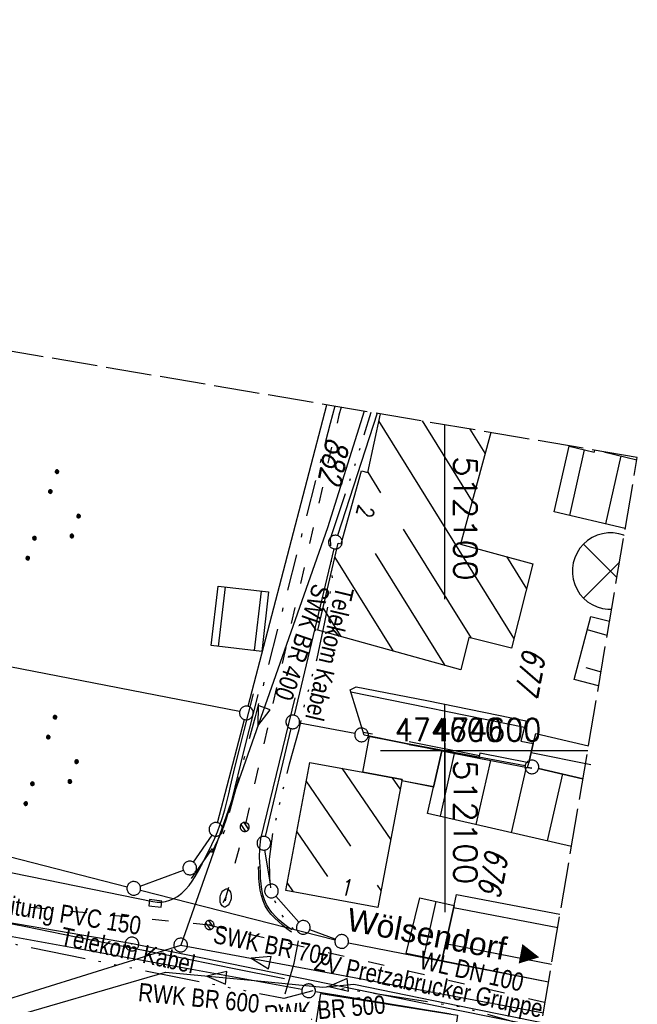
# Model space of a CAD drawing. Extents: x 511715 to 512121, y 473902 to 474680.
# Tile 21 of 21: x 512053 to 512121, y 474572 to 474680. Entities that reach past the tile are written whole.
import ezdxf
from ezdxf.enums import TextEntityAlignment as Align

# ---------------------------------------------------------------- set-up
doc = ezdxf.new("R2010")
doc.units = 0
doc.header["$LTSCALE"] = 10
doc.header["$MEASUREMENT"] = 0
for name, pattern in [('ACAD_ISO03W100', [30, 12, -18]), ('ACAD_ISO14W100', [25.5, 12, -3, 0.5, -3, 0.5, -3, 0.5, -3]), ('LT00', [0]), ('LT08', [0.42, 0.2, -0.1, 0.02, -0.1]), ('LT14', [0.6, 0.5, -0.1])]:
    doc.linetypes.add(name, pattern=pattern)
doc.layers.get('0').update_dxf_attribs({"linetype": 'LT00'})
doc.layers.add('-BLATT_91-RAND', color=7, linetype='LT14', plot=False)
for name, color, linetype in [('ABWASSERLTG', 24, 'LT00'), ('ABWASSERLTG_FLIEßPF', 26, 'Continuous'), ('ABWASSERLTG_TEXT', 26, 'Continuous'), ('DFK_BEB_SCHR', 254, 'LT00'), ('DFK_BEBAUUNG', 250, 'LT00'), ('DFK_FLUR_NR', 250, 'LT00'), ('DFK_GZPKT', 250, 'LT00'), ('DFK_KATASTER', 250, 'LT00'), ('DFK_NUTZUNG', 250, 'LT00'), ('DFK_TOPO-ANL', 252, 'LT00'), ('ORTSRICHTUNG', 7, 'Continuous'), ('STROM_UNTER', 80, 'LT08'), ('TELEKOM', 210, 'ACAD_ISO14W100'), ('TELEKOM_TEXT', 210, 'Continuous'), ('V90_AFBR_BAB', 250, 'LT00'), ('V90_RASTER', 250, 'LT00'), ('V90_RINNE', 182, 'LT00'), ('V90_W_HAUS', 130, 'LT00'), ('V91_AFBR_BAB', 250, 'LT00'), ('V91_KA_PRUF', 182, 'LT00'), ('V91_RASTER', 250, 'LT00'), ('V91_RINNE', 182, 'LT00'), ('V91_SINKK', 182, 'LT00'), ('V91_W_HAUS', 130, 'LT00'), ('V91_W_UNT_HY', 130, 'LT00'), ('WASSERLTG', 130, 'ACAD_ISO03W100'), ('WASSERLTG_TEXT', 130, 'Continuous')]:
    doc.layers.add(name, color=color, linetype=linetype)
doc.styles.add('Beschrift', font='ARIAL.TTF')
doc.styles.get("Standard").update_dxf_attribs({"font": 'romans.shx'})
doc.styles.add('Versorgungsltg', font='ARIAL.TTF', dxfattribs={"width": 0.8, "height": 2})

# ---------------------------------------------------------------- blocks, each defined once
blk = doc.blocks.new('SYMB7111')
at = {"color": 0, "linetype": 'ByBlock'}
for p, q in [((-0.13, 0.202919), (-0.13, 0.177081)), ((-0.125, 0.172895), (-0.125, 0.207105)), ((-0.12, 0.209164), (-0.12, 0.170836)), ((-0.115, 0.170204), (-0.115, 0.209796)), ((-0.11, 0.209164), (-0.11, 0.170836)), ((-0.105, 0.172895), (-0.105, 0.207105)), ((-0.1, 0.202919), (-0.1, 0.177081)), ((-0.095, 0.189874), (-0.095, 0.190146)), ((0.1, 0.202919), (0.1, 0.177081)), ((0.105, 0.172895), (0.105, 0.207105)), ((0.11, 0.209164), (0.11, 0.170836)), ((0.115, 0.170204), (0.115, 0.209796)), ((0.12, 0.209164), (0.12, 0.170836)), ((0.125, 0.172895), (0.125, 0.207105)), ((0.13, 0.202919), (0.13, 0.177081)), ((0.135, 0.189874), (0.135, 0.190146)), ((-0.515, -0.177081), (-0.515, -0.202919)), ((-0.51, -0.207105), (-0.51, -0.172895)), ((-0.505, -0.170836), (-0.505, -0.209164)), ((-0.5, -0.209796), (-0.5, -0.170204)), ((-0.495, -0.170836), (-0.495, -0.209164)), ((-0.49, -0.207105), (-0.49, -0.172895)), ((-0.485, -0.177081), (-0.485, -0.202919)), ((-0.48, -0.190126), (-0.48, -0.189854)), ((-0.285, -0.177081), (-0.285, -0.202919)), ((-0.28, -0.207105), (-0.28, -0.172895)), ((-0.275, -0.170836), (-0.275, -0.209164)), ((-0.27, -0.209796), (-0.27, -0.170204)), ((-0.265, -0.170836), (-0.265, -0.209164)), ((-0.26, -0.207105), (-0.26, -0.172895)), ((-0.255, -0.177081), (-0.255, -0.202919)), ((-0.25, -0.190126), (-0.25, -0.189854)), ((0.255, -0.177081), (0.255, -0.202919)), ((0.26, -0.207105), (0.26, -0.172895)), ((0.265, -0.170836), (0.265, -0.209164)), ((0.27, -0.209796), (0.27, -0.170204)), ((0.275, -0.170836), (0.275, -0.209164)), ((0.28, -0.207105), (0.28, -0.172895)), ((0.285, -0.177081), (0.285, -0.202919)), ((0.29, -0.190126), (0.29, -0.189854)), ((0.485, -0.177081), (0.485, -0.202919)), ((0.49, -0.207105), (0.49, -0.172895)), ((0.495, -0.170836), (0.495, -0.209164)), ((0.5, -0.209796), (0.5, -0.170204)), ((0.505, -0.170836), (0.505, -0.209164)), ((0.51, -0.207105), (0.51, -0.172895)), ((0.515, -0.177081), (0.515, -0.202919)), ((0.52, -0.190126), (0.52, -0.189854))]:
    blk.add_line(p, q, dxfattribs=at)
for points in [[(-0.095, 0.19), (-0.096981, 0.198678), (-0.10253, 0.205637), (-0.11055, 0.209499), (-0.11945, 0.209499), (-0.12747, 0.205637), (-0.133019, 0.198678), (-0.135, 0.19), (-0.133019, 0.181322), (-0.12747, 0.174363), (-0.11945, 0.170501), (-0.11055, 0.170501), (-0.10253, 0.174363), (-0.096981, 0.181322), (-0.095, 0.19)], [(0.135, 0.19), (0.133019, 0.198678), (0.12747, 0.205637), (0.11945, 0.209499), (0.11055, 0.209499), (0.10253, 0.205637), (0.096981, 0.198678), (0.095, 0.19), (0.096981, 0.181322), (0.10253, 0.174363), (0.11055, 0.170501), (0.11945, 0.170501), (0.12747, 0.174363), (0.133019, 0.181322), (0.135, 0.19)], [(-0.48, -0.19), (-0.481981, -0.181322), (-0.48753, -0.174363), (-0.49555, -0.170501), (-0.50445, -0.170501), (-0.51247, -0.174363), (-0.518019, -0.181322), (-0.52, -0.19), (-0.518019, -0.198678), (-0.51247, -0.205637), (-0.50445, -0.209499), (-0.49555, -0.209499), (-0.48753, -0.205637), (-0.481981, -0.198678), (-0.48, -0.19)], [(-0.25, -0.19), (-0.251981, -0.181322), (-0.25753, -0.174363), (-0.26555, -0.170501), (-0.27445, -0.170501), (-0.28247, -0.174363), (-0.288019, -0.181322), (-0.29, -0.19), (-0.288019, -0.198678), (-0.28247, -0.205637), (-0.27445, -0.209499), (-0.26555, -0.209499), (-0.25753, -0.205637), (-0.251981, -0.198678), (-0.25, -0.19)], [(0.29, -0.19), (0.288019, -0.181322), (0.28247, -0.174363), (0.27445, -0.170501), (0.26555, -0.170501), (0.25753, -0.174363), (0.251981, -0.181322), (0.25, -0.19), (0.251981, -0.198678), (0.25753, -0.205637), (0.26555, -0.209499), (0.27445, -0.209499), (0.28247, -0.205637), (0.288019, -0.198678), (0.29, -0.19)], [(0.52, -0.19), (0.518019, -0.181322), (0.51247, -0.174363), (0.50445, -0.170501), (0.49555, -0.170501), (0.48753, -0.174363), (0.481981, -0.181322), (0.48, -0.19), (0.481981, -0.198678), (0.48753, -0.205637), (0.49555, -0.209499), (0.50445, -0.209499), (0.51247, -0.205637), (0.518019, -0.198678), (0.52, -0.19)]]:
    blk.add_lwpolyline(points, dxfattribs=at)
blk = doc.blocks.new('SYMB7010')
at = {"color": 0, "linetype": 'ByBlock'}
for points in [[(-0.031408, 0.499213), (-0.093728, 0.49134), (-0.15457, 0.475719), (-0.212975, 0.452595), (-0.268021, 0.422333), (-0.31884, 0.385411), (-0.36463, 0.342411), (-0.40467, 0.29401), (-0.438329, 0.240973), (-0.465074, 0.184136), (-0.484486, 0.124395), (-0.496256, 0.062692), (-0.5002, 0)], [(-0.5002, 0), (-0.496256, -0.062692), (-0.484486, -0.124395), (-0.465075, -0.184136), (-0.438329, -0.240973), (-0.404671, -0.29401), (-0.36463, -0.342411), (-0.31884, -0.385411), (-0.268021, -0.422333), (-0.212975, -0.452595), (-0.154571, -0.475719), (-0.093728, -0.49134), (-0.031408, -0.499213), (0.031408, -0.499213)], [(0.5002, 0), (0.496256, 0.062692), (0.484485, 0.124395), (0.465074, 0.184136), (0.438329, 0.240973), (0.40467, 0.29401), (0.36463, 0.342411), (0.31884, 0.385411), (0.268021, 0.422333), (0.212975, 0.452595), (0.15457, 0.475719), (0.093728, 0.49134), (0.031408, 0.499213), (-0.031408, 0.499213)], [(0.031408, -0.499213), (0.093728, -0.491341), (0.15457, -0.475719), (0.212975, -0.452595), (0.268021, -0.422333), (0.31884, -0.385411), (0.36463, -0.342411), (0.404671, -0.294011), (0.438329, -0.240974), (0.465075, -0.184136), (0.484486, -0.124395), (0.496256, -0.062692), (0.500201, 0)]]:
    blk.add_lwpolyline(points, dxfattribs=at)
blk = doc.blocks.new('SYMB1120')
at = {"color": 0, "linetype": 'ByBlock'}
for p, q in [((-0.465, -0.183), (0.183, 0.465)), ((-0.183, -0.465), (0.465, 0.183))]:
    blk.add_line(p, q, dxfattribs=at)
for points in [[(-0.031395, 0.499013, 0), (-0.093691, 0.491144, 0), (-0.154509, 0.475528, 0), (-0.21289, 0.452414, 0), (-0.267913, 0.422164, 0), (-0.318712, 0.385257, 0), (-0.364484, 0.342274, 0), (-0.404509, 0.293893, 0), (-0.438154, 0.240877, 0), (-0.464888, 0.184062, 0), (-0.484292, 0.124345, 0), (-0.496058, 0.062667, 0), (-0.5, 0, 0)], [(-0.5, 0, 0), (-0.496058, -0.062667, 0), (-0.484292, -0.124345, 0), (-0.464888, -0.184062, 0), (-0.438154, -0.240877, 0), (-0.404509, -0.293893, 0), (-0.364485, -0.342274, 0), (-0.318712, -0.385257, 0), (-0.267914, -0.422164, 0), (-0.21289, -0.452414, 0), (-0.154509, -0.475529, 0), (-0.093691, -0.491144, 0), (-0.031395, -0.499014, 0), (0.031395, -0.499014, 0)], [(0.5, 0, 0), (0.496057, 0.062667, 0), (0.484292, 0.124345, 0), (0.464888, 0.184062, 0), (0.438153, 0.240877, 0), (0.404509, 0.293893, 0), (0.364484, 0.342274, 0), (0.318712, 0.385257, 0), (0.267913, 0.422164, 0), (0.21289, 0.452414, 0), (0.154509, 0.475528, 0), (0.093691, 0.491144, 0), (0.031395, 0.499013, 0), (-0.031395, 0.499013, 0)], [(0.031395, -0.499014, 0), (0.093691, -0.491144, 0), (0.154509, -0.475529, 0), (0.21289, -0.452414, 0), (0.267914, -0.422164, 0), (0.318712, -0.385257, 0), (0.364485, -0.342274, 0), (0.404509, -0.293893, 0), (0.438154, -0.240877, 0), (0.464889, -0.184062, 0), (0.484292, -0.124345, 0), (0.496058, -0.062667, 0), (0.5, 0, 0)]]:
    blk.add_polyline3d(points, dxfattribs=at)
blk = doc.blocks.new('SYMB0652')
at = {"color": 0, "linetype": 'ByBlock'}
blk.add_lwpolyline([(-0.15, -0.075), (0.15, -0.075), (0.15, 0.075), (-0.15, 0.075), (-0.15, -0.075)], dxfattribs=at)
blk = doc.blocks.new('SYMB1121')
at = {"color": 0, "linetype": 'ByBlock'}
blk.add_line((-0.15, 0), (0.15, 0), dxfattribs=at)
for points in [[(-0.5, 0, 0), (-0.49, 0.06, 0), (-0.46, 0.115, 0), (-0.415, 0.165, 0), (-0.355, 0.21, 0), (-0.28, 0.25, 0), (-0.19, 0.275, 0), (-0.1, 0.295, 0), (0, 0.3, 0)], [(0, -0.3, 0), (-0.1, -0.295, 0), (-0.19, -0.275, 0), (-0.28, -0.25, 0), (-0.355, -0.21, 0), (-0.415, -0.165, 0), (-0.46, -0.115, 0), (-0.49, -0.06, 0), (-0.5, 0, 0)], [(0, 0.3, 0), (0.1, 0.295, 0), (0.19, 0.275, 0), (0.28, 0.25, 0), (0.355, 0.21, 0), (0.415, 0.165, 0), (0.46, 0.115, 0), (0.49, 0.06, 0), (0.5, 0, 0)], [(0.5, 0, 0), (0.49, -0.06, 0), (0.46, -0.115, 0), (0.415, -0.165, 0), (0.355, -0.21, 0), (0.28, -0.25, 0), (0.19, -0.275, 0), (0.1, -0.295, 0), (0, -0.3, 0)]]:
    blk.add_polyline3d(points, dxfattribs=at)
blk = doc.blocks.new('SYMB0003')
at = {"color": 0, "linetype": 'ByBlock'}
for p, q in [((-0.015712, 0), (0.010166, 0.012015)), ((0, -0.021257), (-0.015712, 0)), ((0.010166, 0.012015), (0, -0.021257))]:
    blk.add_line(p, q, dxfattribs=at)
for points in [[(-0.031395, 0.499013), (-0.093691, 0.491144), (-0.154509, 0.475528), (-0.21289, 0.452414), (-0.267913, 0.422164), (-0.318712, 0.385257), (-0.364484, 0.342274), (-0.404509, 0.293893), (-0.438154, 0.240877), (-0.464888, 0.184062), (-0.484292, 0.124345), (-0.496058, 0.062667), (-0.5, 0)], [(-0.5, 0), (-0.496058, -0.062667), (-0.484292, -0.124345), (-0.464888, -0.184062), (-0.438154, -0.240877), (-0.404509, -0.293893), (-0.364485, -0.342274), (-0.318712, -0.385257), (-0.267914, -0.422164), (-0.21289, -0.452414), (-0.154509, -0.475529), (-0.093691, -0.491144), (-0.031395, -0.499014), (0.031395, -0.499014)], [(0.5, 0), (0.496057, 0.062667), (0.484292, 0.124345), (0.464888, 0.184062), (0.438153, 0.240877), (0.404509, 0.293893), (0.364484, 0.342274), (0.318712, 0.385257), (0.267913, 0.422164), (0.21289, 0.452414), (0.154509, 0.475528), (0.093691, 0.491144), (0.031395, 0.499013), (-0.031395, 0.499013)], [(0.031395, -0.499014), (0.093691, -0.491144), (0.154509, -0.475529), (0.21289, -0.452414), (0.267914, -0.422164), (0.318712, -0.385257), (0.364485, -0.342274), (0.404509, -0.293893), (0.438154, -0.240877), (0.464889, -0.184062), (0.484292, -0.124345), (0.496058, -0.062667), (0.5, 0)]]:
    blk.add_lwpolyline(points, dxfattribs=at)
blk = doc.blocks.new('ABWASSER-FLIEßPF')
at = {"layer": 'ABWASSERLTG_FLIEßPF'}
for p, q in [((0, 0), (-0.211, 0.07)), ((-0.211, 0.07), (-0.211, -0.07)), ((-0.211, -0.07), (0, 0))]:
    blk.add_line(p, q, dxfattribs=at)

msp = doc.modelspace()

# ---------------------------------------------------------------- linework, layer by layer
at = {"layer": '-BLATT_91-RAND'}
msp.add_lwpolyline([(511838.11, 474679.99), (511714.55, 473950.38), (511997.52, 473902.46), (512121.08, 474632.07), (511838.11, 474679.99)], dxfattribs=at)
at = {"layer": 'ABWASSERLTG', "flags": 128}
for points in [[(512091.18, 474637.14), (512087.15, 474624.38), (512071.07, 474578.68)], [(512110.52, 474569.7), (512100.93, 474571.65), (512065.78, 474578.83), (512044.83, 474582.4), (512033.95, 474584.24), (512026.53, 474577.22)], [(512029.85, 474565.83), (512071.07, 474578.68), (512110.79, 474571.28)], [(512022.47, 474539.5), (512025.81, 474540.95), (512029.23, 474542.31), (512030.74, 474564.47), (512050.07, 474570.1), (512069.4, 474575.72), (512078.01, 474574.9), (512086.62, 474574.08), (512090.05, 474574.39), (512103.02, 474571.76), (512110.61, 474570.22)]]:
    msp.add_lwpolyline(points, dxfattribs=at)
at = {"layer": 'DFK_BEB_SCHR'}
for p, q in [((512107.57, 474612.3), (512092.78, 474636.09)), ((512097.5, 474636.06), (512102.98, 474627.26)), ((512104.41, 474632.54), (512102.77, 474635.17)), ((512113.69, 474625.7), (512115.31, 474632.91)), ((512119.26, 474632.24), (512117.58, 474624.8)), ((512091.56, 474630.47), (512092.97, 474628.2)), ((512095.45, 474624.23), (512102.87, 474612.29)), ((512100.02, 474609.29), (512092.39, 474621.56)), ((512106.74, 474621.21), (512108.93, 474617.68)), ((512087.96, 474621.12), (512094.33, 474610.87)), ((512075.94, 474617.89), (512075.19, 474611.39)), ((512079.16, 474610.93), (512079.91, 474617.43)), ((512088.63, 474612.46), (512086.67, 474615.61)), ((512117.78, 474612.58), (512115.62, 474613.2)), ((512115.44, 474609.09), (512117.11, 474608.61)), ((512108.72, 474602.52), (512089.71, 474606.36)), ((512091.06, 474602.01), (512092.08, 474601.8)), ((512096.1, 474600.99), (512103.78, 474599.44)), ((512099.67, 474599.94), (512096.1, 474600.62)), ((512099.51, 474592.78), (512101.07, 474599.67)), ((512116, 474598.4), (512109.45, 474599.74)), ((512105, 474598.91), (512103.41, 474591.88)), ((512088.72, 474598.04), (512094.07, 474590.22)), ((512107.3, 474590.99), (512108.93, 474598.16)), ((512089.7, 474589.53), (512084.82, 474596.65)), ((512095.12, 474595.78), (512094.27, 474597.01)), ((512095.29, 474596.7), (512098.78, 474596.03)), ((512112.87, 474597.42), (512111.2, 474590.1)), ((512083.78, 474591.09), (512087.14, 474586.19)), ((512083.44, 474584.51), (512082.74, 474585.53)), ((512093.02, 474584.67), (512092.62, 474585.26)), ((512099.02, 474583.45), (512097.67, 474577.37)), ((512112.36, 474580.56), (512100.95, 474582.75)), ((512100.09, 474578.85), (512111.69, 474576.61))]:
    msp.add_line(p, q, dxfattribs=at)
at = {"layer": 'DFK_BEBAUUNG'}
for points in [[(512086.1, 474613.16, 0), (512088.32, 474622.68, 0), (512088.66, 474622.6, 0), (512090.89, 474630.6, 0), (512091.55, 474630.43, 0), (512092.94, 474636.84, 0)], [(512105.02, 474634.79, 0), (512101.71, 474622.57, 0), (512109.63, 474620.43, 0), (512107.29, 474611.19, 0), (512102.62, 474612.35, 0), (512101.74, 474608.81, 0), (512086.1, 474613.16, 0)], [(512111.97, 474626.1, 0), (512113.6, 474633.32, 0), (512116.37, 474632.66, 0), (512116.41, 474632.86, 0)], [(512117.41, 474632.69, 0), (512121.04, 474631.82, 0)], [(512119.76, 474624.3, 0), (512111.97, 474626.1, 0)], [(512080.7, 474617.34, 0), (512079.95, 474610.84, 0), (512074.41, 474611.48, 0), (512075.16, 474617.98, 0), (512080.7, 474617.34, 0)], [(512116.84, 474607.05, 0), (512114.18, 474607.76, 0), (512116, 474614.66, 0), (512118.04, 474614.14, 0)], [(512099.67, 474599.94, 0), (512091.75, 474601.54, 0), (512091.17, 474601.66, 0), (512089.63, 474606.63, 0), (512090.27, 474606.96, 0), (512098.04, 474605.46, 0), (512108.9, 474603.23, 0), (512108.34, 474601.01, 0), (512109.69, 474600.74, 0), (512109.19, 474598.64, 0), (512103.83, 474599.7, 0), (512103.72, 474599.16, 0), (512099.67, 474599.94, 0)], [(512109.51, 474598.04, 0), (512109.07, 474598.13, 0), (512109.19, 474598.64, 0), (512109.69, 474600.74, 0), (512109.95, 474601.86, 0), (512115.73, 474600.49, 0)], [(512095.31, 474596.81, 0), (512091, 474597.63, 0), (512091.75, 474601.54, 0), (512099.67, 474599.94, 0), (512098.77, 474595.98, 0), (512095.28, 474596.65, 0), (512095.31, 474596.81, 0)], [(512098.77, 474595.98, 0), (512099.67, 474599.94, 0), (512103.72, 474599.16, 0), (512109.07, 474598.13, 0), (512109.51, 474598.04, 0)], [(512082.58, 474584.67, 0), (512085.2, 474598.67, 0), (512091, 474597.63, 0), (512095.31, 474596.81, 0), (512095.28, 474596.65, 0), (512092.67, 474582.79, 0), (512082.58, 474584.67, 0)], [(512115.12, 474596.9, 0), (512110.27, 474598.02, 0)], [(512110.27, 474598.02, 0), (512115.12, 474596.9, 0)], [(512113.87, 474589.48, 0), (512098.11, 474593.1, 0), (512098.77, 474595.98, 0)], [(512101.01, 474583.02, 0), (512099.67, 474576.97, 0), (512095.75, 474577.75, 0), (512097.25, 474583.84, 0), (512101.01, 474583.02, 0)], [(512111.35, 474574.64, 0), (512099.67, 474576.97, 0), (512101.01, 474583.02, 0), (512101.28, 474584.24, 0)], [(512101.28, 474584.24, 0), (512112.61, 474582.06, 0)], [(512084.83, 474563.48, 0), (512086.4, 474573.38, 0), (512101.37, 474571, 0), (512101.26, 474570.23, 0), (512100.05, 474562.76, 0), (512099.67, 474561.12, 0), (512084.83, 474563.48, 0)]]:
    msp.add_polyline3d(points, dxfattribs=at)
at = {"layer": 'DFK_KATASTER'}
for p, q in [((512078.45, 474604.83), (512087.08, 474637.83)), ((512092.58, 474636.9), (512088.24, 474623.51)), ((512117.43, 474632.69), (512121.04, 474631.82)), ((512087.84, 474622.07), (512083.51, 474603.85)), ((512077.52, 474604.24), (512034.32, 474612.65)), ((512075.11, 474592.08), (512078.07, 474603.37)), ((512090.14, 474601.84), (512084.08, 474602.98)), ((512080.35, 474590.57), (512083.17, 474602.39)), ((512091.62, 474601.56), (512108.8, 474598.33)), ((512110.27, 474598.02), (512115.12, 474596.89)), ((512035.39, 474592.69), (512065.2, 474585.08)), ((512072.48, 474587.75), (512074.5, 474590.73)), ((512080.89, 474585.35), (512080.3, 474589.1)), ((512066.63, 474585.15), (512071.36, 474586.87)), ((512066.66, 474584.7), (512087.97, 474579.27)), ((512084.01, 474581.18), (512081.5, 474584.05)), ((512084.34, 474573.81), (512034.37, 474582.88)), ((512088, 474579.34), (512085.2, 474580.36)), ((512089.44, 474578.94), (512111.36, 474574.66)), ((512100.67, 474571.14), (512085.82, 474573.56))]:
    msp.add_line(p, q, dxfattribs=at)
at = {"layer": 'DFK_TOPO-ANL'}
for p, q in [((512115.19, 474622.59), (512118.85, 474618.93)), ((512119.14, 474620.62), (512115.19, 474616.67))]:
    msp.add_line(p, q, dxfattribs=at)
for points in [[(512119.64, 474623.54, 0), (512119.61, 474623.55, 0), (512119.04, 474623.72, 0), (512118.45, 474623.8, 0), (512117.85, 474623.8, 0), (512117.26, 474623.72, 0), (512116.69, 474623.55, 0), (512116.14, 474623.3, 0), (512115.64, 474622.98, 0), (512115.19, 474622.59, 0)], [(512115.19, 474622.59, 0), (512114.8, 474622.14, 0), (512114.48, 474621.64, 0), (512114.23, 474621.09, 0), (512114.06, 474620.52, 0), (512113.98, 474619.93, 0), (512113.98, 474619.33, 0), (512114.06, 474618.74, 0), (512114.23, 474618.17, 0), (512114.48, 474617.62, 0), (512114.8, 474617.12, 0), (512115.19, 474616.67, 0)], [(512115.19, 474616.67, 0), (512115.64, 474616.28, 0), (512116.14, 474615.96, 0), (512116.69, 474615.71, 0), (512117.26, 474615.54, 0), (512117.85, 474615.46, 0), (512118.27, 474615.46, 0)]]:
    msp.add_polyline3d(points, dxfattribs=at)
at = {"layer": 'STROM_UNTER', "ltscale": 2, "flags": 128}
msp.add_lwpolyline([(512087.96, 474637.68), (512087.44, 474635.8), (512079.22, 474603.67), (512075.81, 474591.06), (512071.95, 474585.57)], dxfattribs=at)
at = {"layer": 'TELEKOM', "ltscale": 0.05, "flags": 128}
for points in [[(512085.5, 474563.37), (512085.33, 474562.55), (512084.91, 474562.74), (512084.58, 474562.98), (512084.29, 474563.31), (512083.95, 474563.7), (512083.69, 474564.05), (512083.46, 474564.38), (512083.27, 474564.75), (512083.1, 474565.07), (512082.92, 474565.47), (512082.7, 474566.05), (512082.43, 474566.9), (512082.26, 474567.71), (512082.15, 474568.4), (512082.06, 474569.43), (512082.06, 474570.27), (512082.15, 474570.88), (512082.35, 474572.84), (512083.5, 474576.71), (512084.07, 474579.68), (512082.39, 474581.65), (512081.78, 474582.53), (512081.5, 474583.24), (512080.98, 474584.59), (512080.84, 474586.04), (512080.79, 474588.1), (512081.17, 474590.91), (512082.15, 474595.2), (512083, 474598.52), (512084.03, 474602.27), (512084.73, 474605.36), (512086, 474610.06), (512086.87, 474614.04), (512087.7, 474618.6), (512087.46, 474623.21), (512090.19, 474631.29), (512091.94, 474637.01)], [(512110.48, 474569.45), (512101.81, 474571.89), (512087.23, 474574.14), (512082.35, 474572.84), (512070.9, 474575.09), (512061.47, 474577.01), (512049.21, 474579.5), (512041.52, 474581.05), (512031.37, 474583.16), (512031.43, 474576.33), (512030.93, 474576.42)]]:
    msp.add_lwpolyline(points, dxfattribs=at)
at = {"layer": 'V90_AFBR_BAB'}
for p, q in [((512074.16, 474589.01), (512074.51, 474588.84)), ((512079.58, 474587.26), (512079.78, 474587.27))]:
    msp.add_line(p, q, dxfattribs=at)
for points in [[(512074.51, 474588.84), (512074.85, 474589.54), (512075.18, 474590.25), (512075.5, 474590.96), (512075.79, 474591.68), (512076.09, 474592.52), (512076.35, 474593.37), (512076.59, 474594.23), (512076.81, 474595.09), (512077.02, 474595.96), (512077.65, 474598.51), (512078.29, 474601.05), (512078.93, 474603.59), (512079.57, 474606.13)], [(512079.78, 474587.27), (512079.71, 474588.29), (512079.73, 474589.31), (512079.85, 474590.32), (512083.61, 474605.75)], [(512073.37, 474587.48), (512073.43, 474587.59), (512073.8, 474588.3), (512074.16, 474589.01)], [(512079.62, 474586.26), (512079.61, 474586.61), (512079.58, 474587.26)]]:
    msp.add_lwpolyline(points, dxfattribs=at)
at = {"layer": 'V90_RASTER'}
for p, q in [((512100, 474600.8), (512100, 474582.3)), ((512092.94, 474600), (512111.44, 474600))]:
    msp.add_line(p, q, dxfattribs=at)
at = {"layer": 'V90_RINNE'}
for points in [[(512074.16, 474589.01), (512074.48, 474589.7), (512074.8, 474590.4), (512075.1, 474591.1), (512075.37, 474591.81), (512075.66, 474592.65), (512075.9, 474593.5), (512076.12, 474594.37), (512076.33, 474595.23), (512076.53, 474596.1), (512077.01, 474598.13), (512077.5, 474600.15), (512078.01, 474602.17), (512078.53, 474604.18), (512079.05, 474606.19)], [(512079.81, 474586.22), (512079.8, 474586.63), (512079.78, 474587.27)]]:
    msp.add_lwpolyline(points, dxfattribs=at)
at = {"layer": 'V91_AFBR_BAB'}
for points in [[(512079.78, 474587.27), (512079.71, 474588.29), (512079.73, 474589.31), (512079.85, 474590.32), (512083.61, 474605.75)], [(512003.22, 474590.91), (512007.77, 474590), (512012.7, 474589.01), (512015.34, 474588.48), (512017.99, 474587.95), (512020.63, 474587.42), (512023.18, 474586.9), (512025.73, 474586.39), (512028.28, 474585.87), (512030.83, 474585.35), (512034.68, 474584.57), (512038.53, 474583.8), (512042.38, 474583.04), (512046.22, 474582.27), (512050.07, 474581.5), (512053.92, 474580.74), (512059.62, 474579.6), (512065.33, 474578.45), (512071.03, 474577.31), (512076.73, 474576.16), (512082.43, 474575.01)], [(512033.38, 474590.5), (512054.61, 474586.18), (512068.02, 474583.44), (512068.48, 474583.39), (512068.95, 474583.4), (512069.41, 474583.47), (512069.87, 474583.6), (512070.31, 474583.78), (512070.72, 474584.01), (512071.19, 474584.36), (512071.61, 474584.76), (512071.98, 474585.22), (512072.32, 474585.7), (512072.64, 474586.2), (512073.05, 474586.89), (512073.43, 474587.59), (512073.8, 474588.3), (512074.16, 474589.01)]]:
    msp.add_lwpolyline(points, dxfattribs=at)
at = {"layer": 'V91_RASTER'}
for p, q in [((512100, 474616.55), (512100, 474635.64)), ((512100, 474595), (512100, 474605)), ((512100, 474595), (512100, 474605)), ((512097.15, 474600), (512115.65, 474600))]:
    msp.add_line(p, q, dxfattribs=at)
at = {"layer": 'V91_RINNE'}
for p, q in [((512074.16, 474589.01), (512074.51, 474588.84)), ((512079.58, 474587.26), (512079.78, 474587.27))]:
    msp.add_line(p, q, dxfattribs=at)
for points in [[(512074.16, 474589.01), (512074.48, 474589.7), (512074.8, 474590.4), (512075.1, 474591.1), (512075.37, 474591.81), (512075.66, 474592.65), (512075.9, 474593.5), (512076.12, 474594.37), (512076.33, 474595.23), (512076.53, 474596.1), (512077.01, 474598.13), (512077.5, 474600.15), (512078.01, 474602.17), (512078.53, 474604.18), (512079.05, 474606.19)], [(512074.51, 474588.84), (512074.85, 474589.54), (512075.18, 474590.25), (512075.5, 474590.96), (512075.79, 474591.68), (512076.09, 474592.52), (512076.35, 474593.37), (512076.59, 474594.23), (512076.81, 474595.09), (512077.02, 474595.96), (512077.65, 474598.51), (512078.29, 474601.05), (512078.93, 474603.59), (512079.57, 474606.13)], [(512083.19, 474580.1), (512082.71, 474580.48), (512082.23, 474580.86), (512081.78, 474581.25), (512081.35, 474581.65), (512080.96, 474582.07), (512080.62, 474582.52), (512080.33, 474583), (512080.09, 474583.54), (512079.91, 474584.11), (512079.78, 474584.71), (512079.7, 474585.33), (512079.64, 474585.96), (512079.61, 474586.61), (512079.58, 474587.26)], [(512083.24, 474580.34), (512082.77, 474580.7), (512082.31, 474581.06), (512081.87, 474581.43), (512081.46, 474581.82), (512081.08, 474582.22), (512080.75, 474582.65), (512080.47, 474583.11), (512080.23, 474583.63), (512080.06, 474584.19), (512079.94, 474584.77), (512079.87, 474585.38), (512079.82, 474586), (512079.8, 474586.63), (512079.78, 474587.27)]]:
    msp.add_lwpolyline(points, dxfattribs=at)
at = {"layer": 'WASSERLTG', "ltscale": 0.015, "flags": 128}
for points in [[(512088.66, 474637.56), (512088.4, 474636.71), (512078.08, 474591.62), (512075.99, 474583.84), (512074.22, 474580.88), (512110.98, 474572.42)], [(512088.66, 474637.56), (512088.4, 474636.71), (512078.08, 474591.62), (512075.99, 474583.84), (512074.22, 474580.88), (512110.98, 474572.42)], [(512074.22, 474580.88), (512044.59, 474583.79)], [(512074.22, 474580.88), (512044.59, 474583.79)]]:
    msp.add_lwpolyline(points, dxfattribs=at)

# ---------------------------------------------------------------- block references
at = {"layer": 'ABWASSERLTG_FLIEßPF', "yscale": 10, "zscale": 10}
for p, xscale, rotation in [((512079.52, 474602.68), 9.999999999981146, 250.622739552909), ((512078.78, 474577.24), 9.999999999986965, 167.0000000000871), ((512073.95, 474575.29), 9.99999999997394, 174.5401512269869), ((512087.28, 474574.14), 10.00000000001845, 185.2583911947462)]:
    msp.add_blockref('ABWASSER-FLIEßPF', p, dxfattribs=dict(at, xscale=xscale, rotation=rotation))
at = {"layer": 'DFK_GZPKT', "xscale": 1.499999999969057, "yscale": 1.5, "zscale": 1.5, "rotation": 251.2881100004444}
for p in [(512088.01, 474622.8), (512078.26, 474604.1), (512083.34, 474603.12), (512090.88, 474601.7), (512109.54, 474598.19), (512074.92, 474591.35), (512080.18, 474589.84), (512072.06, 474587.13), (512065.93, 474584.89), (512081.01, 474584.61), (512084.5, 474580.62), (512088.7, 474579.08), (512085.08, 474573.68)]:
    msp.add_blockref('SYMB7010', p, dxfattribs=at)
at = {"layer": 'DFK_NUTZUNG', "xscale": 10, "yscale": 10, "zscale": 10, "rotation": 251.28826}
for p in [(512057.72, 474625.17), (512057.5, 474598.29)]:
    msp.add_blockref('SYMB7111', p, dxfattribs=at)
at = {"layer": 'V90_W_HAUS', "rotation": 259.0065042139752}
msp.add_blockref('SYMB1120', (512078.08, 474591.62), dxfattribs=at)
at = {"layer": 'V91_KA_PRUF', "xscale": 1.499999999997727, "yscale": 1.499999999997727, "zscale": 1.5, "rotation": 260.3880065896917}
for p in [(512065.73, 474578.8), (512071.07, 474578.69)]:
    msp.add_blockref('SYMB0003', p, dxfattribs=at)
at = {"layer": 'V91_SINKK', "xscale": 4.500000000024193, "yscale": 4.500000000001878, "zscale": 4.5, "rotation": 352.9185803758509}
msp.add_blockref('SYMB0652', (512068.29, 474583.24), dxfattribs=at)
at = {"layer": 'V91_W_HAUS', "rotation": 260.3880065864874}
for p in [(512078.08, 474591.62), (512074.22, 474580.88)]:
    msp.add_blockref('SYMB1120', p, dxfattribs=at)
at = {"layer": 'V91_W_UNT_HY', "xscale": 2.000000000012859, "yscale": 2.000000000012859, "zscale": 2, "rotation": 260.3880065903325}
msp.add_blockref('SYMB1121', (512075.99, 474583.84), dxfattribs=at)

# ---------------------------------------------------------------- texts
at = {"layer": 'ABWASSERLTG_TEXT', "style": 'Versorgungsltg', "width": 0.8}
for s, rotation, p in [('SWK BR 400', 251, (512083.46, 474612.15)), ('Abwasserdruckleitung PVC 150', 351, (512051.02, 474582.25)), ('SWK BR 700', 348.817, (512080.98, 474577.66)), ('RWK BR 600', 354.3571, (512072.96, 474571.91)), ('RWK BR 500', 5.0754, (512086.94, 474570.63))]:
    msp.add_text(s, height=2, rotation=rotation, dxfattribs=at).set_placement(p, align=Align.CENTER)
at = {"layer": 'DFK_BEBAUUNG', "width": 0.8}
for s, rotation, p in [('2', -105.5767, (512090.61, 474626.99)), ('1', -14.0378, (512088.51, 474584.26))]:
    msp.add_text(s, height=1.8, rotation=rotation, dxfattribs=at).set_placement(p)
at = {"layer": 'DFK_FLUR_NR', "oblique": 13.754, "width": 0.75}
for s, p in [('882', (512087.1, 474634.32)), ('677', (512108.65, 474611.34)), ('676', (512104.56, 474589.44))]:
    msp.add_text(s, height=2.5, rotation=259.0065, dxfattribs=at).set_placement(p)
at = {"layer": 'ORTSRICHTUNG', "insert": (512099.96, 474578.21), "char_height": 2.5, "width": 24.4216, "attachment_point": 8, "rotation": 349.245, "style": 'Beschrift'}
msp.add_mtext('Wölsendorf ►', dxfattribs=at)
at = {"layer": 'TELEKOM_TEXT', "style": 'Versorgungsltg', "width": 0.8}
for rotation, p in [(256.7242, (512086.41, 474610.8)), (347.7655, (512065.07, 474577.15))]:
    msp.add_text('Telekom Kabel', height=2, rotation=rotation, dxfattribs=at).set_placement(p, align=Align.CENTER)
at = {"layer": 'V90_RASTER'}
for s, rotation, width, p in [(' 474600', 359.9989, 0.921, (512092.94, 474601)), (' 512100', 269.9989, 1.063, (512101, 474600.8))]:
    msp.add_text(s, height=2.5, rotation=rotation, dxfattribs=dict(at, width=width)).set_placement(p)
at = {"layer": 'V91_RASTER'}
for s, rotation, width, p in [(' 512100', 270.001, 1.063, (512101, 474634.05)), (' 474600', 0.001, 0.921, (512097.15, 474601))]:
    msp.add_text(s, height=2.5, rotation=rotation, dxfattribs=dict(at, width=width)).set_placement(p)
at = {"layer": 'WASSERLTG_TEXT', "style": 'Versorgungsltg', "width": 0.8}
for s, rotation, p in [('ZV Pretzabrucker Gruppe', 348.1262, (512098.04, 474573.34)), ('WL DN 100', 347.1662, (512102.72, 474574.86))]:
    msp.add_text(s, height=2, rotation=rotation, dxfattribs=at).set_placement(p, align=Align.CENTER)

doc.saveas('drawing.dxf')
